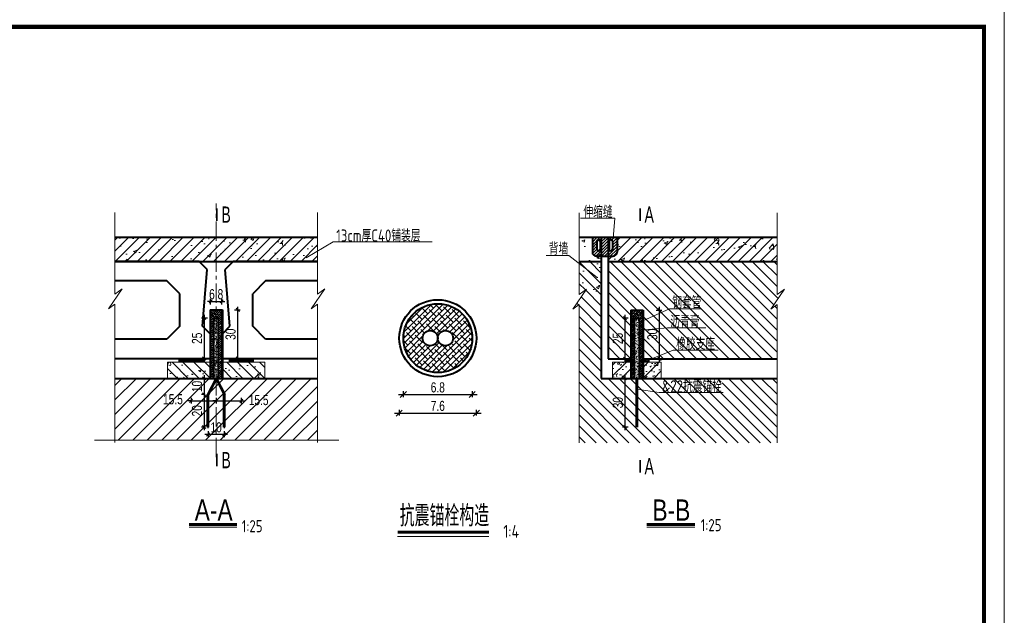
# Model space of a CAD drawing. Header units: inches. Extents: x 112594 to 193184, y 44995 to 116598.
# Tile 58 of 153: x 143539 to 145967, y 73503 to 74972. Entities that reach past the tile are written whole.
import ezdxf

# ---------------------------------------------------------------- set-up
doc = ezdxf.new("R2010")
doc.units = ezdxf.units.IN
doc.header["$MEASUREMENT"] = 0
doc.linetypes.add('CENTER', pattern=[50.8, 31.75, -6.35, 6.35, -6.35])
doc.layers.get('0').update_dxf_attribs({"lineweight": 15})
for name, color, linetype, lineweight in [('0中心线', 6, 'CENTER', 18), ('0指引线', 4, 'Continuous', 18), ('0标注', 6, 'Continuous', 18), ('BM1', 7, 'Continuous', 15), ('标注', 7, 'Continuous', 18), ('粗线', 1, 'Continuous', 40), ('轮廓线', 1, 'Continuous', 40)]:
    doc.layers.add(name, color=color, linetype=linetype, lineweight=lineweight)
doc.styles.add('hz-e', font='hztxt_e.shx', dxfattribs={"width": 0.75, "bigfont": 'hztxt.shx'})
doc.styles.add('HZTXT', font='tssdeng.shx', dxfattribs={"width": 0.75, "bigfont": 'hztxt.shx'})
doc.dimstyles.new('1比25', dxfattribs={"dimtxt": 25, "dimasz": 8, "dimexe": 6.25, "dimexo": 6.25, "dimgap": 5, "dimtad": 1, "dimdec": 0, "dimlfac": 0.25, "dimzin": 0, "dimdsep": 46, "dimtxsty": 'hz-e', "dimblk": 'OBLIQUE', "dimcen": 0, "dimdle": 8, "dimclrd": 3, "dimclre": 3, "dimclrt": 3, "dimadec": 0, "dimazin": 0, "dimtfac": 0.05, "dimtdec": 0, "dimtix": 1, "dimtmove": 2, "dimatfit": 0, "dimfxl": 8, "dimfxlon": 1, "dimtolj": 1, "dimtzin": 0, "dimarcsym": 0})
doc.dimstyles.new('1比4', dxfattribs={"dimtxt": 25, "dimasz": 15, "dimexe": 6.25, "dimexo": 6.25, "dimgap": 5, "dimtad": 1, "dimdec": 0, "dimlfac": 0.04, "dimzin": 0, "dimdsep": 46, "dimtxsty": 'hz-e', "dimblk": 'OBLIQUE', "dimcen": 0, "dimdle": 12, "dimclrd": 4, "dimclre": 4, "dimclrt": 7, "dimadec": 0, "dimazin": 0, "dimtfac": 0.05, "dimtdec": 0, "dimtix": 1, "dimtmove": 2, "dimatfit": 0, "dimfxl": 8, "dimfxlon": 1, "dimtolj": 1, "dimtzin": 0, "dimarcsym": 0})
pattern_1 = [(45, (-689189.6306, 103027.0697), (-2.694076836, 2.694076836), []), (135, (-689189.6306, 103027.0697), (-8.082230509, 2.694076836), [9.525, -5.715])]
pattern_2 = [(50, (-546973.6, 103027.07), (91.0923345, -7.969543), [9.525, -104.775]), (355, (-546973.6, 103027.07), (-17.621413, 95.528321), [7.62, -83.82]), (100.451, (-546966.01, 103026.41), (73.471251, 87.558344), [8.095, -89.045]), (46.1842, (-546973.6, 103052.47), (135.53952, -21.021164), [14.2875, -157.1625]), (96.6356, (-546962.31, 103050.72), (118.702117, 123.712778), [12.1425, -133.5675]), (351.184, (-546973.6, 103052.47), (118.702303, 123.71256), [11.43, -125.73]), (21, (-546960.9, 103046.12), (75.80744, -51.132759), [9.525, -104.775]), (326, (-546960.9, 103046.12), (30.901014, 92.093983), [7.62, -83.82]), (71.4514, (-546954.59, 103041.86), (106.708245, 40.961429), [8.095, -89.045]), (37.5, (-546973.604, 103027.07), (1.5443016, 42.2775194), [0, -82.804, 0, -85.09, 0, -84.1375]), (7.5, (-546973.604, 103027.07), (33.4098313, 50.0902874), [0, -48.514, 0, -80.899, 0, -32.0675]), (327.5, (-547001.925, 103027.07), (67.7952976, -2.864372), [0, -31.75, 0, -99.06, 0, -131.445]), (317.5, (-547014.625, 103027.07), (74.0645907, 12.7132455), [0, -41.275, 0, -65.786, 0, -93.345])]
pattern_3 = [(45, (-546973.604, 103027.07), (-13.4703842, 13.4703842), [])]

# ---------------------------------------------------------------- blocks, each defined once
blk = doc.blocks.new('_Oblique')
at = {"color": 0, "linetype": 'ByBlock', "lineweight": -2}
blk.add_line((-0.5, -0.5), (0.5, 0.5), dxfattribs=at)
blk = doc.blocks.new('*D834')
at = {"layer": '0标注', "color": 4, "lineweight": -2}
for p, q in [((144484.8, 74055.7), (144484.8, 74041.5)), ((144654.8, 74055.7), (144654.8, 74041.5)), ((144472.8, 74047.7), (144666.8, 74047.7))]:
    blk.add_line(p, q, dxfattribs=at)
at = {"layer": '0标注', "color": 4, "lineweight": -2, "xscale": 15, "yscale": 15, "zscale": 15, "rotation": 180}
blk.add_blockref('_Oblique', (144484.8, 74047.7), dxfattribs=at)
at = {"layer": '0标注', "color": 4, "lineweight": -2, "xscale": 15, "yscale": 15, "zscale": 15}
blk.add_blockref('_Oblique', (144654.8, 74047.7), dxfattribs=at)
at = {"layer": '0标注', "color": 7, "insert": (144569.8, 74065.2), "char_height": 25, "attachment_point": 5, "style": 'hz-e'}
blk.add_mtext('\\A1;6.8', dxfattribs=at)
blk = doc.blocks.new('*D835')
at = {"layer": '0标注', "color": 4, "lineweight": -2}
for p, q in [((144462.8, 74002), (144676.8, 74002)), ((144474.8, 74010), (144474.8, 73995.7)), ((144664.8, 74010), (144664.8, 73995.7))]:
    blk.add_line(p, q, dxfattribs=at)
at = {"layer": '0标注', "color": 4, "lineweight": -2, "xscale": 15, "yscale": 15, "zscale": 15, "rotation": 180}
blk.add_blockref('_Oblique', (144474.8, 74002), dxfattribs=at)
at = {"layer": '0标注', "color": 4, "lineweight": -2, "xscale": 15, "yscale": 15, "zscale": 15}
blk.add_blockref('_Oblique', (144664.8, 74002), dxfattribs=at)
at = {"layer": '0标注', "color": 7, "insert": (144569.8, 74019.5), "char_height": 25, "attachment_point": 5, "style": 'hz-e'}
blk.add_mtext('\\A1;7.6', dxfattribs=at)
blk = doc.blocks.new('*D878')
at = {"layer": '标注', "color": 3, "lineweight": -2}
for p, q in [((144003.2, 73957.2), (144003.2, 73943)), ((144043.3, 73957.2), (144043.3, 73943)), ((144051.3, 73949.2), (143995.2, 73949.2))]:
    blk.add_line(p, q, dxfattribs=at)
at = {"layer": '标注', "color": 3, "lineweight": -2, "xscale": 8, "yscale": 8, "zscale": 8, "rotation": 180}
blk.add_blockref('_Oblique', (144003.2, 73949.2), dxfattribs=at)
at = {"layer": '标注', "color": 3, "lineweight": -2, "xscale": 8, "yscale": 8, "zscale": 8}
blk.add_blockref('_Oblique', (144043.3, 73949.2), dxfattribs=at)
at = {"layer": '标注', "color": 3, "insert": (144023.2, 73966.7), "char_height": 25, "attachment_point": 5, "style": 'hz-e'}
blk.add_mtext('\\A1;10', dxfattribs=at)
blk = doc.blocks.new('*D879')
at = {"layer": '标注', "color": 3, "lineweight": -2}
for p, q in [((143993.7, 74055.6), (143993.7, 73959.6)), ((143995.5, 74047.6), (143987.4, 74047.6)), ((143995.5, 73967.6), (143987.4, 73967.6))]:
    blk.add_line(p, q, dxfattribs=at)
at = {"layer": '标注', "color": 3, "lineweight": -2, "xscale": 8, "yscale": 8, "zscale": 8}
for p, rotation in [((143993.7, 74047.6), 90), ((143993.7, 73967.6), 270)]:
    blk.add_blockref('_Oblique', p, dxfattribs=dict(at, rotation=rotation))
at = {"layer": '标注', "color": 3, "insert": (143976.2, 74007.6), "char_height": 25, "attachment_point": 5, "rotation": 90, "style": 'hz-e'}
blk.add_mtext('\\A1;20', dxfattribs=at)
blk = doc.blocks.new('*D880')
at = {"layer": '标注', "color": 3, "lineweight": -2}
for p, q in [((143993.7, 74244.4), (143993.7, 74128.4)), ((144001.7, 74236.4), (143987.4, 74236.4)), ((144001.7, 74136.4), (143987.4, 74136.4))]:
    blk.add_line(p, q, dxfattribs=at)
at = {"layer": '标注', "color": 3, "lineweight": -2, "xscale": 8, "yscale": 8, "zscale": 8}
for p, rotation in [((143993.7, 74236.4), 90), ((143993.7, 74136.4), 270)]:
    blk.add_blockref('_Oblique', p, dxfattribs=dict(at, rotation=rotation))
at = {"layer": '标注', "color": 3, "insert": (143976.2, 74186.4), "char_height": 25, "attachment_point": 5, "rotation": 90, "style": 'hz-e'}
blk.add_mtext('\\A1;25', dxfattribs=at)
blk = doc.blocks.new('*D1263')
at = {"layer": '标注', "color": 3, "lineweight": -2}
for p, q in [((144068.5, 74256.4), (144082.8, 74256.4)), ((144076.5, 74128.4), (144076.5, 74264.4)), ((144068.5, 74136.4), (144082.8, 74136.4))]:
    blk.add_line(p, q, dxfattribs=at)
at = {"layer": '标注', "color": 3, "lineweight": -2, "xscale": 8, "yscale": 8, "zscale": 8}
for p, rotation in [((144076.5, 74256.4), 90), ((144076.5, 74136.4), 270)]:
    blk.add_blockref('_Oblique', p, dxfattribs=dict(at, rotation=rotation))
at = {"layer": '标注', "color": 3, "insert": (144059, 74196.4), "char_height": 25, "attachment_point": 5, "rotation": 90, "style": 'hz-e'}
blk.add_mtext('\\A1;30', dxfattribs=at)
blk = doc.blocks.new('*D881')
at = {"layer": '标注', "color": 3, "lineweight": -2}
for p, q in [((144009.7, 74277.5), (144001.7, 74277.5)), ((144009.7, 74269.5), (144009.7, 74283.7)), ((144009.7, 74277.5), (144036.9, 74277.5)), ((144036.9, 74269.5), (144036.9, 74283.7)), ((144036.9, 74277.5), (144044.9, 74277.5))]:
    blk.add_line(p, q, dxfattribs=at)
at = {"layer": '标注', "color": 3, "lineweight": -2, "xscale": 8, "yscale": 8, "zscale": 8}
blk.add_blockref('_Oblique', (144009.7, 74277.5), dxfattribs=at)
at = {"layer": '标注', "color": 3, "lineweight": -2, "xscale": 8, "yscale": 8, "zscale": 8, "rotation": 180}
blk.add_blockref('_Oblique', (144036.9, 74277.5), dxfattribs=at)
at = {"layer": '标注', "color": 3, "insert": (144023.3, 74295), "char_height": 25, "attachment_point": 5, "style": 'hz-e'}
blk.add_mtext('\\A1;6.8', dxfattribs=at)
blk = doc.blocks.new('*D882')
at = {"color": 3, "lineweight": -2}
for p, q in [((143961.3, 74031.9), (143953.3, 74031.9)), ((143961.3, 74039.9), (143961.3, 74025.6)), ((143961.3, 74031.9), (144023.3, 74031.9)), ((144023.3, 74039.9), (144023.3, 74025.6)), ((144023.3, 74031.9), (144031.3, 74031.9))]:
    blk.add_line(p, q, dxfattribs=at)
at = {"color": 3, "lineweight": -2, "xscale": 8, "yscale": 8, "zscale": 8}
blk.add_blockref('_Oblique', (143961.3, 74031.9), dxfattribs=at)
at = {"color": 3, "lineweight": -2, "xscale": 8, "yscale": 8, "zscale": 8, "rotation": 180}
blk.add_blockref('_Oblique', (144023.3, 74031.9), dxfattribs=at)
at = {"color": 3, "insert": (143916.7, 74036), "char_height": 25, "attachment_point": 5, "style": 'hz-e'}
blk.add_mtext('\\A1;15.5', dxfattribs=at)
blk = doc.blocks.new('*D883')
at = {"color": 3, "lineweight": -2}
for p, q in [((144023.3, 74031.9), (144015.3, 74031.9)), ((144023.3, 74039.9), (144023.3, 74025.6)), ((144023.3, 74031.9), (144085.3, 74031.9)), ((144085.3, 74039.9), (144085.3, 74025.6)), ((144085.3, 74031.9), (144093.3, 74031.9))]:
    blk.add_line(p, q, dxfattribs=at)
at = {"color": 3, "lineweight": -2, "xscale": 8, "yscale": 8, "zscale": 8}
blk.add_blockref('_Oblique', (144023.3, 74031.9), dxfattribs=at)
at = {"color": 3, "lineweight": -2, "xscale": 8, "yscale": 8, "zscale": 8, "rotation": 180}
blk.add_blockref('_Oblique', (144085.3, 74031.9), dxfattribs=at)
at = {"color": 3, "insert": (144128, 74033.9), "char_height": 25, "attachment_point": 5, "style": 'hz-e'}
blk.add_mtext('\\A1;15.5', dxfattribs=at)
blk = doc.blocks.new('*D884')
at = {"color": 3, "lineweight": -2}
for p, q in [((144001.7, 74087.6), (143987.4, 74087.6)), ((143993.7, 74095.6), (143993.7, 74039.6)), ((143996.1, 74047.6), (143987.4, 74047.6))]:
    blk.add_line(p, q, dxfattribs=at)
at = {"color": 3, "lineweight": -2, "xscale": 8, "yscale": 8, "zscale": 8}
for p, rotation in [((143993.7, 74087.6), 90), ((143993.7, 74047.6), 270)]:
    blk.add_blockref('_Oblique', p, dxfattribs=dict(at, rotation=rotation))
at = {"color": 3, "insert": (143976.2, 74067.6), "char_height": 25, "attachment_point": 5, "rotation": 90, "style": 'hz-e'}
blk.add_mtext('\\A1;10', dxfattribs=at)
blk = doc.blocks.new('*D893')
at = {"layer": '标注', "color": 3, "lineweight": -2}
for p, q in [((145039.3, 74087.6), (145025.1, 74087.6)), ((145031.3, 74095.6), (145031.3, 73959.6)), ((145039.3, 73967.6), (145025.1, 73967.6))]:
    blk.add_line(p, q, dxfattribs=at)
at = {"layer": '标注', "color": 3, "lineweight": -2, "xscale": 8, "yscale": 8, "zscale": 8}
for p, rotation in [((145031.3, 74087.6), 90), ((145031.3, 73967.6), 270)]:
    blk.add_blockref('_Oblique', p, dxfattribs=dict(at, rotation=rotation))
at = {"layer": '标注', "color": 3, "insert": (145013.8, 74027.6), "char_height": 25, "attachment_point": 5, "rotation": 90, "style": 'hz-e'}
blk.add_mtext('\\A1;30', dxfattribs=at)
blk = doc.blocks.new('*D894')
at = {"layer": '标注', "color": 3, "lineweight": -2}
for p, q in [((145108.4, 74256), (145122.6, 74256)), ((145116.4, 74128), (145116.4, 74264)), ((145108.4, 74136), (145122.6, 74136))]:
    blk.add_line(p, q, dxfattribs=at)
at = {"layer": '标注', "color": 3, "lineweight": -2, "xscale": 8, "yscale": 8, "zscale": 8}
for p, rotation in [((145116.4, 74256), 90), ((145116.4, 74136), 270)]:
    blk.add_blockref('_Oblique', p, dxfattribs=dict(at, rotation=rotation))
at = {"layer": '标注', "color": 3, "insert": (145098.9, 74196), "char_height": 25, "attachment_point": 5, "rotation": 90, "style": 'hz-e'}
blk.add_mtext('\\A1;30', dxfattribs=at)
blk = doc.blocks.new('*D895')
at = {"layer": '标注', "color": 3, "lineweight": -2}
for p, q in [((145031.3, 74244), (145031.3, 74128)), ((145039.3, 74236), (145025.1, 74236)), ((145039.3, 74136), (145025.1, 74136))]:
    blk.add_line(p, q, dxfattribs=at)
at = {"layer": '标注', "color": 3, "lineweight": -2, "xscale": 8, "yscale": 8, "zscale": 8}
for p, rotation in [((145031.3, 74236), 90), ((145031.3, 74136), 270)]:
    blk.add_blockref('_Oblique', p, dxfattribs=dict(at, rotation=rotation))
at = {"layer": '标注', "color": 3, "insert": (145013.8, 74186), "char_height": 25, "attachment_point": 5, "rotation": 90, "style": 'hz-e'}
blk.add_mtext('\\A1;25', dxfattribs=at)

msp = doc.modelspace()

# ---------------------------------------------------------------- hatches: boundary and pattern name
h = msp.add_hatch()
h.set_pattern_fill('AR-CONC', color=256, scale=0.4, style=0)
h.set_pattern_definition([(50, (132314.83, 71436.07), (72.87387, -6.37563), [7.62, -83.82]), (355, (132314.83, 71436.07), (-14.09713, 76.42266), [6.096, -67.056]), (100.451, (132320.905, 71435.54), (58.777, 70.04668), [6.476, -71.236]), (46.1842, (132314.83, 71456.39), (108.4316, -16.81693), [11.43, -125.73]), (96.6356, (132323.87, 71454.99), (94.9617, 98.9702), [9.714, -106.854]), (351.184, (132314.83, 71456.39), (94.9618, 98.97), [9.144, -100.584]), (21, (132324.99, 71451.31), (60.64595, -40.9062), [7.62, -83.82]), (326, (132324.99, 71451.31), (24.7208, 73.6752), [6.096, -67.056]), (71.4514, (132330.046, 71447.9), (85.3666, 32.76914), [6.476, -71.236]), (37.5, (132314.832, 71436.072), (1.23544, 33.822016), [0, -66.2432, 0, -68.072, 0, -67.31]), (7.5, (132314.832, 71436.07), (26.72787, 40.07223), [0, -38.8112, 0, -64.7192, 0, -25.654]), (327.5, (132292.176, 71436.072), (54.23624, -2.2915), [0, -25.4, 0, -79.248, 0, -105.156]), (317.5, (132282.016, 71436.07), (59.25167, 10.1706), [0, -33.02, 0, -52.6288, 0, -74.676])])
h.paths.add_polyline_path([(144972.9634, 74435.96296), (144954.02578, 74435.96296), (144936.43843, 74376.79823), (144972.9634, 74376.79823)], flags=17)
h.paths.add_polyline_path([(144954.02578, 74435.96296), (144918.44187, 74435.96296), (144918.44187, 74294.7002), (144936.61972, 74307.71813), (144928.61179, 74295.96296), (144972.9634, 74295.96296), (144972.9634, 74376.79823), (144936.43843, 74376.79823)])
h.paths.add_polyline_path([(144937.52395, 74370.72624), (145047.56174, 74370.72624), (145047.56174, 74412.39553), (144937.52395, 74412.39553)], flags=9)
h = msp.add_hatch()
h.set_pattern_fill('ANSI31', color=256, scale=1.6, style=0)
h.set_pattern_definition([(45, (127502.558, 95367.7243), (-3.59210245, 3.59210245), [])])
h.paths.add_polyline_path([(145011.87062, 74435.90627), (144950.85617, 74435.90627), (144950.85617, 74398.94074, 0.4142135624), (144960.85617, 74388.94074), (145001.87062, 74388.94074, 0.4142135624), (145011.87062, 74398.94074)])
h.paths.add_polyline_path([(144992.40229, 74405.96296), (144992.40229, 74425.96296, -1), (145000.40229, 74425.96296), (145000.40229, 74405.96296, -1)], flags=16)
h.paths.add_polyline_path([(144962.3245, 74405.96296), (144962.3245, 74425.96296, -1), (144970.3245, 74425.96296), (144970.3245, 74405.96296, -1)], flags=16)
h = msp.add_hatch()
h.set_pattern_fill('ANSI31', color=256, scale=6, angle=90, style=0)
h.set_pattern_definition([(135, (127502.558, 95427.724), (-13.470384, -13.470384), [])])
h.paths.add_polyline_path([(145196.20911, 74037.56296), (145196.20911, 74080.76296), (145244.20911, 74080.76296), (145244.20911, 74037.56296)], flags=24)
h.paths.add_polyline_path([(145316.26945, 74027.03701), (145368.08901, 74028.0734), (145367.6091, 74052.0686), (145315.78955, 74051.03221)], flags=24)
h.paths.add_polyline_path([(145344.49729, 74092.88345), (145395.42253, 74093.90195), (145394.95397, 74117.33034), (145344.02872, 74116.31183)], flags=24)
h.paths.add_polyline_path([(145406.64592, 73928.97318), (145406.64592, 74087.56296), (145270.85275, 74087.56296), (145270.85275, 74060.23056), (145268.85275, 74061.65864), (145268.85275, 74087.56296), (144972.9634, 74087.56296), (144972.9634, 74375.96296), (144918.44187, 74375.96296), (144918.44187, 74294.7002), (144936.61972, 74307.71813), (144902.99492, 74258.3589), (144918.44187, 74269.92421), (144918.44187, 73928.97318)])
h = msp.add_hatch()
h.set_pattern_fill('ANSI38', color=256, scale=3.125, style=0)
h.set_pattern_definition([(45, (91161.804, 140328.724), (-7.0158251, 7.0158251), []), (135, (91161.804, 140328.724), (-21.0474753, 7.0158251), [24.8046875, -14.8828125])])
h.paths.add_polyline_path([(144484.81738, 74186.66457, 1), (144654.81738, 74186.66457, 1)])
h.paths.add_polyline_path([(144607.40546, 74186.66457, -1), (144569.81738, 74186.66457, -1), (144532.22929, 74186.66457, -1), (144569.81738, 74186.66457, -1)], flags=16)
h = msp.add_hatch()
h.set_pattern_fill('ANSI38', color=256, scale=1.2, style=0)
h.set_pattern_definition(pattern_1)
h.paths.add_polyline_path([(144036.9131, 74256.36296), (144023.3131, 74256.36296), (144023.3131, 74236.36296), (144029.3131, 74236.36296), (144029.3131, 74087.56296), (144036.9131, 74087.56296)])
h.paths.add_polyline_path([(144017.3131, 74236.36296), (144023.3131, 74236.36296), (144023.3131, 74256.36296), (144009.7131, 74256.36296), (144009.7131, 74087.56296), (144017.3131, 74087.56296)])
h = msp.add_hatch()
h.set_pattern_fill('AR-CONC', color=256, scale=0.04, style=0)
h.set_pattern_definition([(50, (-689189.6306, 103027.07), (7.28738676, -0.63756342), [0.762, -8.382]), (355, (-689189.631, 103027.07), (-1.40971304, 7.642265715), [0.6096, -6.7056]), (100.451, (-689189.023, 103027.0166), (5.877700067, 7.00466751), [0.6476, -7.1236]), (46.1842, (-689189.631, 103029.102), (10.84316164, -1.68169312), [1.143, -12.573]), (96.6356, (-689188.727, 103028.962), (9.49616938, 9.89702224), [0.9714, -10.6854]), (351.184, (-689189.631, 103029.102), (9.49618423, 9.89700471), [0.9144, -10.0584]), (21, (-689188.6146, 103028.594), (6.064595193, -4.09062074), [0.762, -8.382]), (326, (-689188.615, 103028.594), (2.472081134, 7.367518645), [0.6096, -6.7056]), (71.4514, (-689188.109, 103028.253), (8.53665963, 3.27691431), [0.6476, -7.1236]), (37.5, (-689189.6306, 103027.0697), (0.12354413, 3.382201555), [0, -6.62432, 0, -6.8072, 0, -6.731]), (7.5, (-689189.6306, 103027.0697), (2.6727865, 4.007222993), [0, -3.88112, 0, -6.47192, 0, -2.5654]), (327.5, (-689191.8963, 103027.0697), (5.423623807, -0.22914976), [0, -2.54, 0, -7.9248, 0, -10.5156]), (317.5, (-689192.9123, 103027.0697), (5.925167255, 1.01705964), [0, -3.302, 0, -5.26288, 0, -7.4676])])
h.paths.add_polyline_path([(144029.3131, 74236.36296), (144023.3131, 74236.36296), (144023.3131, 74087.56296), (144029.3131, 74087.56296)])
h.paths.add_polyline_path([(144023.3131, 74236.36296), (144017.3131, 74236.36296), (144017.3131, 74087.56296), (144023.3131, 74087.56296)])
h = msp.add_hatch()
h.set_pattern_fill('AR-HBONE', color=256, scale=0.02, angle=90, style=0)
h.set_pattern_definition([(135, (127835.6149, 95427.7243), (-2.87368196, 5e-16), [6.096, -2.032]), (225, (127834.178, 95429.1611), (-2.87368196, 5e-16), [6.096, -2.032])])
h.paths.add_polyline_path([(143931.3131, 74127.16296), (143991.3131, 74127.16296), (143991.3131, 74135.96296), (143931.3131, 74135.96296)])
h = msp.add_hatch()
h.set_pattern_fill('AR-HBONE', color=256, scale=0.02, angle=90, style=0)
h.set_pattern_definition([(135, (127959.6149, 95427.7243), (-2.87368196, 5e-16), [6.096, -2.032]), (225, (127958.178, 95429.1611), (-2.87368196, 5e-16), [6.096, -2.032])])
h.paths.add_polyline_path([(144055.3131, 74127.16296), (144115.3131, 74127.16296), (144115.3131, 74135.96296), (144055.3131, 74135.96296)])
h = msp.add_hatch()
h.set_pattern_fill('ANSI31', color=256, scale=8, style=0)
h.set_pattern_definition([(45, (-519313.358, 100631.3), (-17.9605122, 17.9605122), [])])
h.paths.add_polyline_path([(144273.3131, 73934.88723), (144273.3131, 74087.56296), (144023.3131, 74087.56296), (144023.3131, 73934.88723)])
h.paths.add_polyline_path([(144023.3131, 73934.88723), (144023.3131, 74087.56296), (143773.3131, 74087.56296), (143773.3131, 73934.88723)])
h.paths.add_polyline_path([(144005.9103, 73985.49975), (144040.55315, 73985.49975), (144040.55315, 73947.99975), (144005.9103, 73947.99975)], flags=9)
h.paths.add_polyline_path([(144099.99114, 74052.68577), (144156.06257, 74052.68577), (144156.06257, 74015.18577), (144099.99114, 74015.18577)], flags=24)
h.paths.add_polyline_path([(143957.41946, 73989.1701), (143957.41946, 74025.95582), (143994.91946, 74025.95582), (143994.91946, 73989.1701)], flags=24)
h.paths.add_polyline_path([(143888.6887, 74054.7883), (143944.76013, 74054.7883), (143944.76013, 74017.2883), (143888.6887, 74017.2883)], flags=24)
h = msp.add_hatch()
h.set_pattern_fill('AR-HBONE', color=256, scale=0.04, angle=90, style=0)
h.set_pattern_definition([(135, (127595.8185, 95396.1243), (-5.7473639, 9e-16), [12.192, -4.064]), (225, (127592.945, 95398.998), (-5.7473639, 9e-16), [12.192, -4.064])])
h.paths.add_polyline_path([(144044.3131, 74047.56296), (144024.3131, 74087.56296), (144023.3131, 74087.56296), (144023.3131, 74085.56296), (144042.3131, 74047.56296), (144042.3131, 73967.56296), (144044.3131, 73967.56296)])
h.paths.add_polyline_path([(144023.3131, 74085.56296), (144023.3131, 74087.56296), (144022.3131, 74087.56296), (144002.3131, 74047.56296), (144002.3131, 73967.56296), (144004.3131, 73967.56296), (144004.3131, 74047.56296)])
h = msp.add_hatch()
h.set_pattern_fill('AR-HBONE', color=256, scale=0.04, angle=90, style=0)
h.set_pattern_definition([(135, (127293.701, 95396.2657), (-5.7473639, 9e-16), [12.192, -4.064]), (225, (127290.827, 95399.1394), (-5.7473639, 9e-16), [12.192, -4.064])])
h.paths.add_polyline_path([(145061.99573, 74087.70434), (145059.99573, 74087.70434), (145059.99573, 73967.70434), (145061.99573, 73967.70434)])
at = {"layer": '0指引线'}
h = msp.add_hatch(dxfattribs=at)
h.set_pattern_fill('AR-CONC', color=256, scale=0.5, style=0)
h.set_pattern_definition(pattern_2)
h.paths.add_polyline_path([(143773.3131, 74435.90627), (143773.3131, 74375.97823), (143968.1131, 74375.97823), (144023.3131, 74375.97823), (144023.3131, 74435.90627)])
h.paths.add_polyline_path([(144023.3131, 74435.90627), (144023.3131, 74375.97823), (144273.3131, 74375.97823), (144273.3131, 74435.90627)])
h = msp.add_hatch(dxfattribs=at)
h.set_pattern_fill('ANSI31', color=256, scale=6, style=0)
h.set_pattern_definition(pattern_3)
h.paths.add_polyline_path([(143968.1131, 74375.97823), (144023.3131, 74375.97823), (144023.3131, 74435.90627), (143773.3131, 74435.90627), (143773.3131, 74375.97823)])
h.paths.add_polyline_path([(144273.3131, 74375.97823), (144273.3131, 74435.90627), (144023.3131, 74435.90627), (144023.3131, 74375.97823)])
h = msp.add_hatch(dxfattribs=at)
h.set_pattern_fill('ANSI31', color=256, scale=6, style=0)
h.set_pattern_definition(pattern_3)
h.paths.add_polyline_path([(145406.64592, 74435.90627), (145011.87062, 74435.90627), (145011.87062, 74398.94074, -0.4142135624), (145001.87062, 74388.94074), (144989.7634, 74388.94074), (144989.7634, 74375.96296), (145406.64592, 74375.96296)])
h = msp.add_hatch(dxfattribs=at)
h.set_pattern_fill('AR-CONC', color=256, scale=0.5, style=0)
h.set_pattern_definition(pattern_2)
h.paths.add_polyline_path([(145406.64592, 74435.90627), (145011.87062, 74435.90627), (145011.87062, 74398.94074, -0.4142135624), (145001.87062, 74388.94074), (144989.7634, 74388.94074), (144989.7634, 74375.96296), (145406.64592, 74375.96296)])
h = msp.add_hatch(dxfattribs=at)
h.set_pattern_fill('ANSI31', color=256, scale=6, angle=90, style=0)
h.set_pattern_definition([(135, (-550710.089, 103027.07), (-13.4703842, -13.4703842), [])])
h.paths.add_polyline_path([(145391.19896, 74258.3589), (145424.82376, 74307.71813), (145406.64592, 74294.7002), (145406.64592, 74375.96296), (144989.7634, 74375.96296), (144989.7634, 74135.96296), (145045.7634, 74135.96296), (145045.7634, 74255.96296), (145076.1634, 74255.96296), (145076.1634, 74135.96296), (145406.64592, 74135.96296), (145406.64592, 74269.92421)])
h.paths.add_polyline_path([(145080.1284, 74177.5701), (145080.1284, 74214.35582), (145117.6284, 74214.35582), (145117.6284, 74177.5701)], flags=24)
h.paths.add_polyline_path([(144995.06976, 74167.5701), (144995.06976, 74204.35582), (145032.56976, 74204.35582), (145032.56976, 74167.5701)], flags=24)
h.paths.add_polyline_path([(145143.01684, 74253.73391), (145223.70975, 74253.73391), (145223.70975, 74296.25359), (145143.01684, 74296.25359)], flags=24)
h.paths.add_polyline_path([(145137.86994, 74205.42824), (145220.02742, 74205.42824), (145220.02742, 74250.07391), (145137.86994, 74250.07391)], flags=24)
h.paths.add_polyline_path([(145151.40899, 74150.80821), (145258.46411, 74150.80821), (145258.46411, 74194.74522), (145151.40899, 74194.74522)], flags=24)
h = msp.add_hatch(dxfattribs=at)
h.set_pattern_fill('ANSI38', color=256, scale=1.2, style=0)
h.set_pattern_definition(pattern_1)
h.paths.add_polyline_path([(145074.5634, 74255.96296), (145047.3634, 74255.96296), (145047.3634, 74087.56296), (145054.9634, 74087.56296), (145054.9634, 74235.96296), (145066.9634, 74235.96296), (145066.9634, 74087.56296), (145074.5634, 74087.56296)])
h = msp.add_hatch(dxfattribs=at)
h.set_pattern_fill('AR-CONC', color=256, scale=0.04, style=0)
h.set_pattern_definition([(50, (-550710.089, 103027.07), (7.28738676, -0.63756342), [0.762, -8.382]), (355, (-550710.089, 103027.07), (-1.40971304, 7.642265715), [0.6096, -6.7056]), (100.451, (-550709.4814, 103027.0166), (5.87770007, 7.00466751), [0.6476, -7.1236]), (46.1842, (-550710.089, 103029.102), (10.84316164, -1.68169312), [1.143, -12.573]), (96.6356, (-550709.185, 103028.962), (9.49616938, 9.89702224), [0.9714, -10.6854]), (351.184, (-550710.089, 103029.102), (9.49618423, 9.89700471), [0.9144, -10.0584]), (21, (-550709.073, 103028.594), (6.064595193, -4.09062074), [0.762, -8.382]), (326, (-550709.073, 103028.594), (2.47208113, 7.367518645), [0.6096, -6.7056]), (71.4514, (-550708.567, 103028.253), (8.53665963, 3.27691431), [0.6476, -7.1236]), (37.5, (-550710.0887, 103027.0697), (0.12354413, 3.382201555), [0, -6.62432, 0, -6.8072, 0, -6.731]), (7.5, (-550710.0887, 103027.0697), (2.6727865, 4.007222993), [0, -3.88112, 0, -6.47192, 0, -2.5654]), (327.5, (-550712.3544, 103027.0697), (5.423623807, -0.22914976), [0, -2.54, 0, -7.9248, 0, -10.5156]), (317.5, (-550713.3704, 103027.0697), (5.925167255, 1.01705964), [0, -3.302, 0, -5.26288, 0, -7.4676])])
h.paths.add_polyline_path([(145066.9634, 74235.96296), (145054.9634, 74235.96296), (145054.9634, 74135.96296), (145066.9634, 74135.96296)])
h.paths.add_polyline_path([(145066.9634, 74135.96296), (145054.9634, 74135.96296), (145054.9634, 74087.56296), (145066.9634, 74087.56296)])
h = msp.add_hatch(dxfattribs=at)
h.set_pattern_fill('ANSI31', color=256, scale=6, angle=90, style=0)
h.set_pattern_definition([(135, (-546973.604, 103027.07), (-13.4703842, -13.4703842), [])])
h.paths.add_polyline_path([(144008.1131, 74127.56296), (143903.3131, 74127.56296), (143903.3131, 74087.56296), (144008.1131, 74087.56296)])
h.paths.add_polyline_path([(144143.3131, 74127.56296), (144038.5131, 74127.56296), (144038.5131, 74087.56296), (144143.3131, 74087.56296)])
h = msp.add_hatch(dxfattribs=at)
h.set_pattern_fill('AR-CONC', color=256, scale=0.4, style=0)
h.set_pattern_definition([(50, (-546973.604, 103027.07), (72.8738676, -6.375634), [7.62, -83.82]), (355, (-546973.6, 103027.07), (-14.09713, 76.422657), [6.096, -67.056]), (100.451, (-546967.53, 103026.54), (58.777001, 70.046675), [6.476, -71.236]), (46.1842, (-546973.6, 103047.39), (108.431616, -16.816931), [11.43, -125.73]), (96.6356, (-546964.57, 103045.99), (94.961694, 98.970222), [9.714, -106.854]), (351.184, (-546973.6, 103047.39), (94.961842, 98.970047), [9.144, -100.584]), (21, (-546963.444, 103042.31), (60.645952, -40.9062074), [7.62, -83.82]), (326, (-546963.44, 103042.31), (24.720811, 73.6751864), [6.096, -67.056]), (71.4514, (-546958.39, 103038.9), (85.366596, 32.769143), [6.476, -71.236]), (37.5, (-546973.604, 103027.07), (1.2354413, 33.82201555), [0, -66.2432, 0, -68.072, 0, -67.31]), (7.5, (-546973.604, 103027.07), (26.727865, 40.07223), [0, -38.8112, 0, -64.7192, 0, -25.654]), (327.5, (-546996.26, 103027.07), (54.2362381, -2.2914976), [0, -25.4, 0, -79.248, 0, -105.156]), (317.5, (-547006.42, 103027.07), (59.2516726, 10.1705964), [0, -33.02, 0, -52.6288, 0, -74.676])])
h.paths.add_polyline_path([(144008.1131, 74127.56296), (143903.3131, 74127.56296), (143903.3131, 74087.56296), (144008.1131, 74087.56296)])
h.paths.add_polyline_path([(144143.3131, 74127.56296), (144038.5131, 74127.56296), (144038.5131, 74087.56296), (144143.3131, 74087.56296)])
h = msp.add_hatch(dxfattribs=at)
h.set_pattern_fill('AR-CONC', color=256, scale=0.2, style=0)
h.set_pattern_definition([(50, (-550918.978, 103027.07), (36.4369338, -3.1878171), [3.81, -41.91]), (355, (-550918.978, 103027.07), (-7.0485652, 38.2113286), [3.048, -33.528]), (100.451, (-550915.94, 103026.804), (29.3885003, 35.0233376), [3.238, -35.618]), (46.1842, (-550918.98, 103037.23), (54.2158082, -8.4084656), [5.715, -62.865]), (96.6356, (-550914.46, 103036.53), (47.480847, 49.485111), [4.857, -53.427]), (351.184, (-550918.98, 103037.23), (47.480921, 49.4850236), [4.572, -50.292]), (21, (-550913.898, 103034.69), (30.322976, -20.4531037), [3.81, -41.91]), (326, (-550913.898, 103034.69), (12.3604057, 36.8375932), [3.048, -33.528]), (71.4514, (-550911.37, 103032.985), (42.6832982, 16.3845715), [3.238, -35.618]), (37.5, (-550918.978, 103027.07), (0.61772065, 16.91100777), [0, -33.1216, 0, -34.036, 0, -33.655]), (7.5, (-550918.978, 103027.07), (13.3639325, 20.03611496), [0, -19.4056, 0, -32.3596, 0, -12.827]), (327.5, (-550930.306, 103027.07), (27.11811903, -1.1457488), [0, -12.7, 0, -39.624, 0, -52.578]), (317.5, (-550935.386, 103027.07), (29.6258363, 5.0852982), [0, -16.51, 0, -26.3144, 0, -37.338])])
h.paths.add_polyline_path([(145120.9634, 74087.56296), (145120.9634, 74127.56296), (145076.1634, 74127.56296), (145076.1634, 74087.56296)])
h.paths.add_polyline_path([(145045.7634, 74087.56296), (145045.7634, 74127.56296), (145030.9634, 74127.56296), (145000.9634, 74127.56296), (145000.9634, 74087.56296)])
h = msp.add_hatch(dxfattribs=at)
h.set_pattern_fill('ANSI31', color=256, scale=6, style=0)
h.set_pattern_definition(pattern_3)
h.paths.add_polyline_path([(145120.9634, 74127.56296), (145076.1634, 74127.56296), (145076.1634, 74087.56296), (145120.9634, 74087.56296)])
h.paths.add_polyline_path([(145045.7634, 74127.56296), (145030.9634, 74127.56296), (145000.9634, 74127.56296), (145000.9634, 74087.56296), (145045.7634, 74087.56296)])
h = msp.add_hatch(dxfattribs=at)
h.set_pattern_fill('AR-HBONE', color=256, scale=0.03, style=0)
h.set_pattern_definition([(45, (-689189.6306, 103027.0697), (4e-16, 4.310522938), [9.144, -3.048]), (135, (-689187.4754, 103029.225), (4e-16, 4.310522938), [9.144, -3.048])])
h.paths.add_polyline_path([(145090.9634, 74135.96296), (145076.1634, 74135.96296), (145076.1634, 74127.56296), (145090.9634, 74127.56296)])
h.paths.add_polyline_path([(145045.7634, 74135.96296), (145030.9634, 74135.96296), (145030.9634, 74127.56296), (145045.7634, 74127.56296)])

# ---------------------------------------------------------------- linework, layer by layer
for p, q in [((143773.3131, 74496.36296), (143773.3131, 74295.1002)), ((144273.3131, 74496.36296), (144273.3131, 74295.1002)), ((144918.44187, 74495.96296), (144918.44187, 74294.7002)), ((145406.64592, 74495.96296), (145406.64592, 74294.7002)), ((144921.77961, 74482.2539), (145006.2327, 74482.2539)), ((145006.2327, 74482.2539), (145002.07936, 74432.20393)), ((144312.09409, 74424.11591), (144245.58416, 74384.84201)), ((144312.09409, 74424.11591), (144555.77494, 74424.11591)), ((144892.55419, 74390.263), (144837.01283, 74390.263)), ((144962.45754, 74336.01193), (144892.55419, 74390.263)), ((143791.49095, 74308.11813), (143757.86615, 74258.7589)), ((143773.3131, 74295.1002), (143791.49095, 74308.11813)), ((144291.49095, 74308.11813), (144257.86615, 74258.7589)), ((144273.3131, 74295.1002), (144291.49095, 74308.11813)), ((144936.61972, 74307.71813), (144902.99492, 74258.3589)), ((144918.44187, 74294.7002), (144936.61972, 74307.71813)), ((145424.82376, 74307.71813), (145391.19896, 74258.3589)), ((145406.64592, 74294.7002), (145424.82376, 74307.71813)), ((143757.86615, 74258.7589), (143773.3131, 74270.32421)), ((143773.3131, 74270.32421), (143773.3131, 73929.37318)), ((144257.86615, 74258.7589), (144273.3131, 74270.32421)), ((144273.3131, 74270.32421), (144273.3131, 73929.37318)), ((144902.99492, 74258.3589), (144918.44187, 74269.92421)), ((144918.44187, 74269.92421), (144918.44187, 73928.97318)), ((145391.19896, 74258.3589), (145406.64592, 74269.92421)), ((145406.64592, 74269.92421), (145406.64592, 73928.97318)), ((145140.73132, 74259.22322), (145075.36699, 74229.63942)), ((145140.73132, 74259.22322), (145219.50536, 74259.22322)), ((145136.12773, 74211.98055), (145070.7634, 74206.31486)), ((145136.12773, 74211.98055), (145231.05412, 74211.98055)), ((145150.49355, 74157.00619), (145086.95999, 74131.28988)), ((145150.49355, 74157.00619), (145261.28475, 74157.00619)), ((143991.3131, 74087.56296), (144055.3131, 74087.56296)), ((145115.44298, 74052.34594), (145060.80371, 74061.05862)), ((145115.44298, 74052.34594), (145273.08667, 74052.34594)), ((143723.3053, 73934.88723), (144326.14117, 73934.88723)), ((144470.78159, 73697.42711), (144695.76523, 73697.42711))]:
    msp.add_line(p, q)
at = {"lineweight": 60}
for p, q in [((143956.47234, 73726.88075), (144074.65026, 73726.88075)), ((145085.02115, 73726.88075), (145203.19907, 73726.88075))]:
    msp.add_line(p, q, dxfattribs=at)
for points, const_width in [([(144025.24326, 74507.02272), (144025.24326, 74475.84452)], 4), ([(145068.63552, 74507.00744), (145068.63552, 74475.82924)], 4), ([(144025.24326, 73901.53528), (144025.24326, 73870.35708)], 4), ([(145068.63552, 73886.39809), (145068.63552, 73855.21989)], 4), ([(144470.78159, 73708.39174), (144695.76523, 73708.39174)], 8)]:
    msp.add_lwpolyline(points, dxfattribs=dict(const_width=const_width))
msp.add_lwpolyline([(143903.3131, 74127.56296), (144143.3131, 74127.56296), (144143.3131, 74087.56296), (143903.3131, 74087.56296)], close=True)
for points in [[(143956.92935, 73720.69205), (144074.65026, 73720.69205)], [(145085.47816, 73720.69205), (145203.19907, 73720.69205)]]:
    msp.add_lwpolyline(points)
at = {"layer": '0中心线', "ltscale": 1.5}
msp.add_line((144023.3131, 73893.10419), (144023.3131, 74518.46116), dxfattribs=at)
at = {"layer": '0指引线'}
for p, q in [((145045.7634, 74127.56296), (145000.9634, 74127.56296)), ((145000.9634, 74127.56296), (145000.9634, 74087.56296)), ((145120.9634, 74127.56296), (145076.1634, 74127.56296)), ((145120.9634, 74087.56296), (145120.9634, 74127.56296)), ((145000.9634, 74087.56296), (145120.9634, 74087.56296))]:
    msp.add_line(p, q, dxfattribs=at)
at = {"layer": '0标注'}
for p, q in [((145030.9634, 74127.56296), (145030.9634, 74135.96296)), ((145045.7634, 74127.56296), (145030.9634, 74127.56296)), ((145090.9634, 74127.56296), (145076.1634, 74127.56296)), ((145090.9634, 74135.96296), (145090.9634, 74127.56296))]:
    msp.add_line(p, q, dxfattribs=at)
for points in [[(143931.3131, 74135.96296), (143991.3131, 74135.96296), (143991.3131, 74127.56296), (143931.3131, 74127.56296)], [(144055.3131, 74135.96296), (144115.3131, 74135.96296), (144115.3131, 74127.56296), (144055.3131, 74127.56296)]]:
    msp.add_lwpolyline(points, close=True, dxfattribs=at)
at = {"layer": 'BM1', "linetype": 'Continuous'}
msp.add_line((145966.66888, 75034.75953), (145966.66888, 72034.45647), dxfattribs=at)
at = {"layer": 'BM1', "color": 0, "linetype": 'Continuous'}
msp.add_line((145966.66888, 75004.45344), (145966.66888, 72034.45647), dxfattribs=at)
msp.add_line((145966.66888, 75004.45344), (145966.66888, 72034.45647), dxfattribs=at)
msp.add_line((145966.66888, 75004.45344), (145966.66888, 72034.45647), dxfattribs=at)
msp.add_line((145966.66888, 75004.45344), (145966.66888, 72034.45647), dxfattribs=at)
msp.add_line((145966.66888, 75004.45344), (145966.66888, 72034.45647), dxfattribs=at)
at = {"layer": 'BM1', "color": 0, "linetype": 'Continuous', "const_width": 9.99898}
msp.add_lwpolyline([(141891.68466, 72084.45137), (141891.68466, 74954.45854), (145916.67399, 74954.45854), (145916.67399, 72084.45137)], close=True, dxfattribs=at)
at = {"layer": '粗线'}
for p, q in [((143773.3131, 74435.90627), (144273.3131, 74435.90627)), ((144918.44187, 74435.90627), (145406.64592, 74435.90627)), ((144950.85617, 74435.90627), (144950.85617, 74398.94074)), ((144962.3245, 74425.96296), (144962.3245, 74405.96296)), ((144970.3245, 74425.96296), (144970.3245, 74405.96296)), ((144972.9634, 74435.90627), (144972.9634, 74087.56296)), ((144989.7634, 74435.90627), (144989.7634, 74135.96296)), ((144992.40229, 74425.96296), (144992.40229, 74405.96296)), ((145000.40229, 74425.96296), (145000.40229, 74405.96296)), ((145011.87062, 74435.90627), (145011.87062, 74398.94074)), ((144960.85617, 74388.94074), (145001.87062, 74388.94074)), ((143773.3131, 74375.97823), (144273.3131, 74375.97823)), ((144918.44187, 74375.96296), (144972.9634, 74375.96296)), ((144989.7634, 74375.96296), (145406.64592, 74375.96296)), ((144008.1131, 74256.36296), (144008.1131, 74087.56296)), ((144008.1131, 74256.36296), (144038.5131, 74256.36296)), ((144009.7131, 74256.36296), (144009.7131, 74087.56296)), ((144036.9131, 74256.36296), (144036.9131, 74087.56296)), ((144038.5131, 74256.36296), (144038.5131, 74087.56296)), ((145045.7634, 74255.96296), (145076.1634, 74255.96296)), ((145045.7634, 74255.96296), (145045.7634, 74087.56296)), ((145047.3634, 74255.96296), (145047.3634, 74087.56296)), ((145074.5634, 74255.96296), (145074.5634, 74087.56296)), ((145076.1634, 74255.96296), (145076.1634, 74087.56296)), ((144017.3131, 74236.36296), (144029.3131, 74236.36296)), ((144017.3131, 74087.56296), (144017.3131, 74236.36296)), ((144029.3131, 74087.56296), (144029.3131, 74236.36296)), ((145054.9634, 74087.56296), (145054.9634, 74235.96296)), ((145054.9634, 74235.96296), (145066.9634, 74235.96296)), ((145066.9634, 74087.56296), (145066.9634, 74235.96296)), ((144989.7634, 74135.96296), (145045.7634, 74135.96296)), ((145076.1634, 74135.96296), (145406.64592, 74135.96296)), ((143773.3131, 74087.56296), (144273.3131, 74087.56296)), ((144022.3131, 74087.56296), (144002.3131, 74047.56296)), ((144023.3131, 74085.56296), (144004.3131, 74047.56296)), ((144023.3131, 74085.56296), (144042.3131, 74047.56296)), ((144024.3131, 74087.56296), (144044.3131, 74047.56296)), ((144972.9634, 74087.56296), (145406.64592, 74087.56296)), ((145059.9634, 73967.56296), (145059.9634, 74087.56296)), ((145061.9634, 73967.56296), (145061.9634, 74087.56296)), ((144002.3131, 73967.56296), (144002.3131, 74047.56296)), ((144004.3131, 73967.56296), (144004.3131, 74047.56296)), ((144042.3131, 73967.56296), (144042.3131, 74047.56296)), ((144044.3131, 73967.56296), (144044.3131, 74047.56296)), ((144002.3131, 73967.56296), (144004.3131, 73967.56296)), ((144042.3131, 73967.56296), (144044.3131, 73967.56296))]:
    msp.add_line(p, q, dxfattribs=at)
for centre, radius in [((144569.81738, 74186.66457), 95), ((144569.81738, 74186.66457), 85), ((144551.02334, 74186.66457), 18.79404), ((144588.61142, 74186.66457), 18.79404)]:
    msp.add_circle(centre, radius, dxfattribs=at)
for centre, radius, start, end in [((144966.3245, 74425.96296), 4, 0, 180), ((144996.40229, 74425.96296), 4, 0, 180), ((144960.85617, 74398.94074), 10, 180, 270), ((144966.3245, 74405.96296), 4, 180, 0), ((144996.40229, 74405.96296), 4, 180, 0), ((145001.87062, 74398.94074), 10, 270, 0)]:
    msp.add_arc(centre, radius, start, end, dxfattribs=at)
at = {"layer": '轮廓线'}
for p, q in [((143968.1131, 74375.97823), (143773.3131, 74375.97823)), ((143981.3131, 74375.96296), (143773.3131, 74375.96296)), ((144001.3131, 74355.96296), (143981.3131, 74375.96296)), ((144065.3131, 74375.97823), (144045.3131, 74355.97823)), ((144273.3131, 74375.97823), (144065.3131, 74375.97823)), ((144273.3131, 74375.97823), (144076.9131, 74375.97823)), ((144273.3131, 74375.97823), (144078.5131, 74375.97823)), ((143989.3131, 74215.96296), (144001.3131, 74355.96296)), ((144057.3131, 74215.97823), (144045.3131, 74355.97823)), ((143901.3131, 74327.96296), (143773.3131, 74327.96296)), ((143933.3131, 74295.96296), (143901.3131, 74327.96296)), ((144145.3131, 74327.97823), (144113.3131, 74295.97823)), ((144273.3131, 74327.97823), (144145.3131, 74327.97823)), ((143933.3131, 74215.96296), (143933.3131, 74295.96296)), ((144113.3131, 74215.97823), (144113.3131, 74295.97823)), ((143933.3131, 74215.96296), (143901.3131, 74183.96296)), ((144008.1131, 74197.16296), (143989.3131, 74215.96296)), ((144038.5131, 74197.17823), (144057.3131, 74215.97823)), ((144145.3131, 74183.97823), (144113.3131, 74215.97823)), ((143901.3131, 74183.96296), (143773.3131, 74183.96296)), ((144273.3131, 74183.97823), (144145.3131, 74183.97823)), ((144008.1131, 74135.96296), (143773.3131, 74135.96296)), ((144273.3131, 74135.97823), (144038.5131, 74135.97823))]:
    msp.add_line(p, q, dxfattribs=at)

# ---------------------------------------------------------------- texts
for s, height, style, width, p in [('B', 40, 'hz-e', 0.65, (144036.14101, 74471.45353)), ('A', 40, 'hz-e', 0.65, (145079.53327, 74471.43826)), ('B', 40, 'hz-e', 0.65, (144036.14101, 73865.9661)), ('A', 40, 'hz-e', 0.65, (145079.53327, 73850.8289)), ('A-A', 52.5, 'hz-e', 0.8, (143970.34455, 73736.53929)), ('抗震锚栓构造', 52.5, 'hz-e', 0.7, (144475.83984, 73722.49331)), ('B-B', 52.5, 'hz-e', 0.8, (145098.89336, 73736.53929)), ('1:25', 30, 'HZTXT', 0.8, (144086.44937, 73708.02349)), ('1:25', 30, 'HZTXT', 0.8, (145218.05721, 73710.66176))]:
    msp.add_text(s, height=height, dxfattribs=dict(style=style, width=width)).set_placement(p)
at = {"layer": '标注', "style": 'HZTXT', "width": 0.8}
for s, height, p in [('伸缩缝', 30, (144928.88403, 74482.90632)), ('13cm厚C40铺装层', 30, (144319.19851, 74424.76833)), ('背墙', 30, (144843.55048, 74392.31716)), ('钢套管', 30, (145147.83574, 74259.87564)), ('沥青膏', 30, (145143.23215, 74212.63296)), ('橡胶支座', 30, (145157.59797, 74157.6586)), ('&22抗震锚栓', 30, (145122.54739, 74052.99836)), ('1:4', 32, (144731.45248, 73694.33747))]:
    msp.add_text(s, height=height, dxfattribs=at).set_placement(p)

# ---------------------------------------------------------------- dimensions: what is measured, and where the dimension line sits
for base, p1, p2, picture, middle in [((144023.3131, 74031.85845), (143961.3131, 74127.56296), (144023.3131, 74085.56296), '*D882', (143916.72442, 74036.0383)), ((144085.3131, 74031.85845), (144023.3131, 74085.56296), (144085.3131, 74127.56296), '*D883', (144128.02686, 74033.93577))]:
    dim = msp.add_linear_dim(base=base, p1=p1, p2=p2, dimstyle='1比25', override={"dimtxt": 25, "dimdec": 1})
    dim.commit()
    dim.dimension.update_dxf_attribs({"geometry": picture, "text_midpoint": middle, "dimtype": 160})
dim = msp.add_linear_dim(base=(143993.66946, 74047.56296), p1=(144022.3131, 74087.56296), p2=(144002.3131, 74047.56296), angle=90, dimstyle='1比25', override={"dimtxt": 25})
dim.commit()
dim.dimension.update_dxf_attribs({"geometry": '*D884', "text_midpoint": (143976.16946, 74067.56296)})
at = {"layer": '0标注'}
for base, p1, p2, picture, middle in [((144664.81738, 74001.98884), (144474.81738, 74186.66457), (144664.81738, 74186.66457), '*D835', (144569.81738, 74019.48884)), ((144654.81738, 74047.70279), (144484.81738, 74186.66457), (144654.81738, 74186.66457), '*D834', (144569.81738, 74065.20279))]:
    dim = msp.add_linear_dim(base=base, p1=p1, p2=p2, dimstyle='1比4', override={"dimtxt": 25, "dimdec": 1}, dxfattribs=at)
    dim.commit()
    dim.dimension.update_dxf_attribs({"geometry": picture, "text_midpoint": middle})
at = {"layer": '标注'}
dim = msp.add_linear_dim(base=(144036.9131, 74277.45004), p1=(144009.7131, 74256.36296), p2=(144036.9131, 74256.36296), dimstyle='1比25', override={"dimtxt": 25, "dimdec": 1}, dxfattribs=at)
dim.commit()
dim.dimension.update_dxf_attribs({"geometry": '*D881', "text_midpoint": (144023.3131, 74294.95004)})
for base, p1, p2, angle, picture, middle in [((143993.66946, 74136.36296), (144008.1131, 74236.36296), (144009.7131, 74136.36296), 90, '*D880', (143976.16946, 74186.36296)), ((144076.5128, 74256.36296), (144036.9131, 74136.36296), (144036.9131, 74256.36296), 90, '*D1263', (144059.0128, 74196.36296)), ((145031.31976, 74135.96296), (145045.7634, 74235.96296), (145047.3634, 74135.96296), 90, '*D895', (145013.81976, 74185.96296)), ((145116.3784, 74255.96296), (145083.0287, 74135.96296), (145083.0287, 74255.96296), 90, '*D894', (145098.8784, 74195.96296)), ((145031.31976, 73967.56296), (145047.3634, 74087.56296), (145047.3634, 73967.56296), 90, '*D893', (145013.81976, 74027.56296)), ((143993.66946, 73967.56296), (144001.7131, 74047.56296), (144001.7131, 73967.56296), 90, '*D879', (143976.16946, 74007.56296)), ((144003.15035, 73949.24975), (144043.3131, 73967.56296), (144003.15035, 73967.56296), 180, '*D878', (144023.23173, 73966.74975))]:
    dim = msp.add_linear_dim(base=base, p1=p1, p2=p2, angle=angle, dimstyle='1比25', override={"dimtxt": 25}, dxfattribs=at)
    dim.commit()
    dim.dimension.update_dxf_attribs({"geometry": picture, "text_midpoint": middle})

doc.saveas('drawing.dxf')
